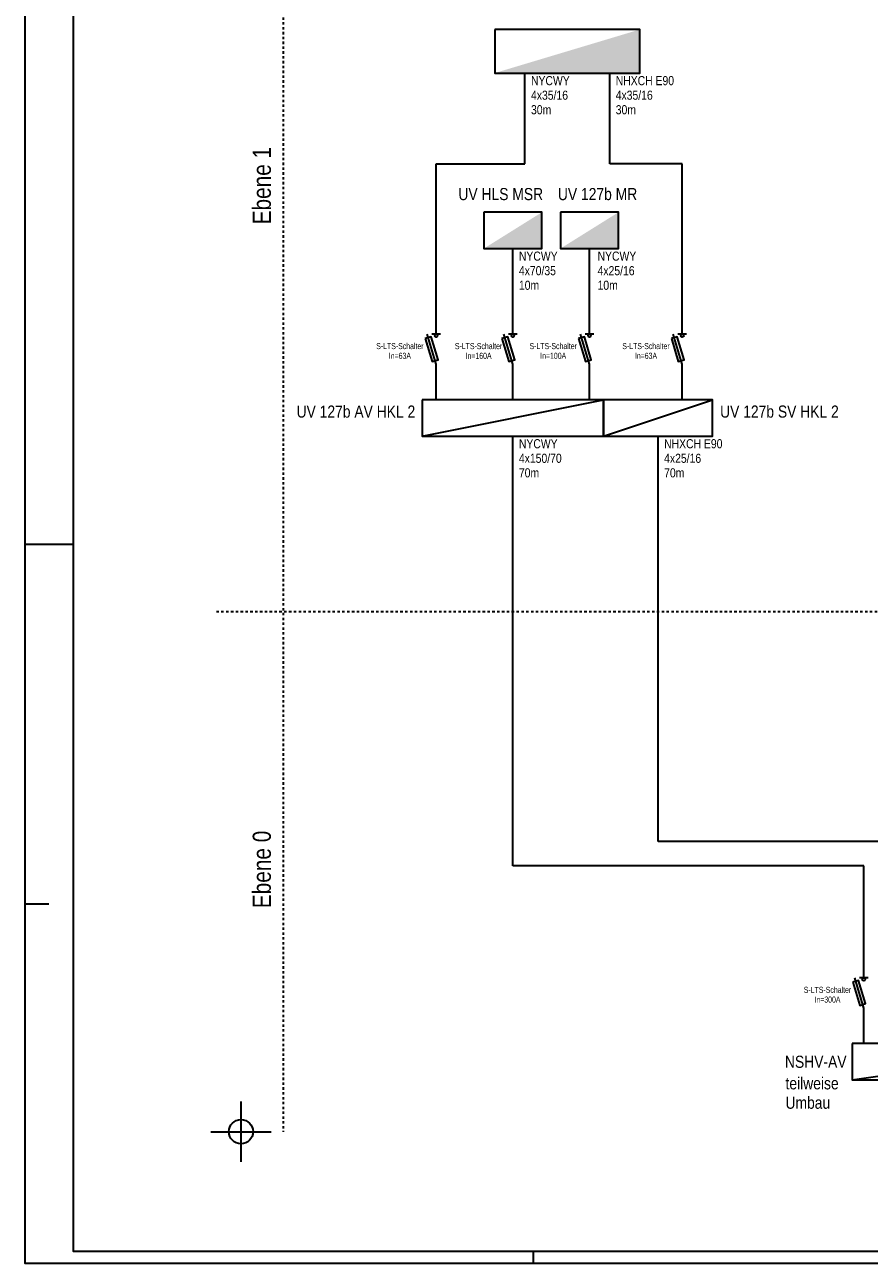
# Model space of a CAD drawing. Header units: millimetres. Extents: x -2000 to 116900, y -500 to 83600.
# Tile 1 of 7: x -2000 to 32893, y -500 to 50662. Entities that reach past the tile are written whole.
import ezdxf
from ezdxf.enums import TextEntityAlignment as Align

# ---------------------------------------------------------------- set-up
doc = ezdxf.new("R2010")
doc.units = ezdxf.units.MM
doc.linetypes.add('DDS_LT3', pattern=[200, 100, -100])
for name, color, linetype in [('ITB_ELT_TXT_Kennzeichnung', 7, 'Continuous'), ('ITB_XXX_Layout Legenden', 7, 'Continuous'), ('ITB_XXX_Layout Rahmen', 18, 'Continuous'), ('ITB_XXX_Schemata Bereiche', 7, 'Continuous'), ('ITB_XXX_Schemata Linien', 7, 'Continuous'), ('ITB_XXX_Schemata Symbole', 7, 'Continuous'), ('ITB_XXX_TXT_Schemata', 7, 'Continuous')]:
    doc.layers.add(name, color=color, linetype=linetype)
doc.layers.add('ITB_XXX_Einfuegepunkt', color=18, linetype='Continuous', plot=False)
doc.styles.add('Arial Narrow', font='txt', dxfattribs={"height": 0.2})

# ---------------------------------------------------------------- blocks, each defined once
blk = doc.blocks.new('Allgemeines Symbol -Diverse--ID-60-8-1482-5770')
at = {"layer": 'ITB_XXX_Einfuegepunkt', "color": 7, "lineweight": 30}
for p, q in [((0, 1250), (0, -1250)), ((-1250, 0), (1250, 0))]:
    blk.add_line(p, q, dxfattribs=at)
blk.add_circle((0, 0), 500, dxfattribs=at)
blk = doc.blocks.new('Schemasymbol-ID-60-8-1482-5787')
at = {"layer": 'ITB_XXX_Schemata Symbole', "color": 1, "lineweight": 30}
for points in [[(0, 1500), (0, 0), (10500, 0), (10500, 1500), (0, 1500)], [(0, 0), (10500, 1500)]]:
    blk.add_lwpolyline(points, dxfattribs=at)
blk = doc.blocks.new('Text-Text- teilweise--Umbau-ID-60-8-1482-6031')
at = {"layer": 'ITB_XXX_TXT_Schemata', "color": 7, "lineweight": 5, "style": 'Arial Narrow'}
for s, width, p, p2 in [('teilweise', 0.999661, (0, 0), (2196, 0)), ('Umbau', 0.999368, (0, -802), (1846, -802))]:
    blk.add_text(s, height=500, dxfattribs=dict(at, width=width)).set_placement(p, p2, align=Align.FIT)
blk = doc.blocks.new('Text-Text- Ebene 0-ID-60-8-1482-6483')
at = {"layer": 'ITB_ELT_TXT_Kennzeichnung', "color": 7, "lineweight": 5, "style": 'Arial Narrow', "width": 0.999486}
blk.add_text('Ebene 0', height=750, rotation=90, dxfattribs=at).set_placement((0, 0), (0, 3201), align=Align.FIT)
blk = doc.blocks.new('Text-Text- Ebene 1-ID-60-8-1482-6492')
at = {"layer": 'ITB_ELT_TXT_Kennzeichnung', "color": 7, "lineweight": 5, "style": 'Arial Narrow', "width": 0.999486}
blk.add_text('Ebene 1', height=750, rotation=90, dxfattribs=at).set_placement((0, 0), (0, 3201), align=Align.FIT)
blk = doc.blocks.new('Schemasymbol-ID-60-8-1482-5905')
at = {"layer": 'ITB_XXX_Schemata Symbole', "color": 7, "lineweight": 30}
for points in [[(0, 1875), (0, 2500)], [(0, 0), (0, 625), (-375, 1875)], [(177, 1875), (-177, 1875)]]:
    blk.add_lwpolyline(points, dxfattribs=at)
blk.add_circle((0, 1812), 62.5, dxfattribs=at)
blk = doc.blocks.new('Rechteck-ID-60-8-1482-5927')
at = {"layer": 'ITB_XXX_Layout Legenden', "color": 7, "lineweight": 30}
blk.add_lwpolyline([(-263, 443), (24, -515), (263, -443), (-24, 515), (-263, 443)], dxfattribs=at)
blk = doc.blocks.new('Schemasymbol-ID-60-8-1482-5840')
at = {"layer": 'ITB_XXX_Schemata Symbole', "color": 1, "lineweight": 30}
for points in [[(0, 1500), (0, 0), (4500, 0), (4500, 1500), (0, 1500)], [(0, 0), (4500, 1500)]]:
    blk.add_lwpolyline(points, dxfattribs=at)
blk = doc.blocks.new('Schemasymbol-ID-60-8-1482-6309')
at = {"layer": 'ITB_XXX_Schemata Symbole', "color": 1, "lineweight": 30}
for points in [[(0, 1500), (0, 0), (7500, 0), (7500, 1500), (0, 1500)], [(0, 0), (7500, 1500)]]:
    blk.add_lwpolyline(points, dxfattribs=at)
blk = doc.blocks.new('Schemasymbol-ID-60-8-1482-6352')
at = {"layer": 'ITB_XXX_Schemata Symbole', "color": 7, "lineweight": 30}
for points in [[(0, 1875), (0, 2500)], [(0, 0), (0, 625), (-375, 1875)], [(177, 1875), (-177, 1875)]]:
    blk.add_lwpolyline(points, dxfattribs=at)
blk.add_circle((0, 1812), 62.5, dxfattribs=at)
blk = doc.blocks.new('Rechteck-ID-60-8-1482-6373')
at = {"layer": 'ITB_XXX_Layout Legenden', "color": 7, "lineweight": 30}
blk.add_lwpolyline([(-263, 443), (24, -515), (263, -443), (-24, 515), (-263, 443)], dxfattribs=at)
blk = doc.blocks.new('Schemasymbol-ID-60-8-1482-6377')
at = {"layer": 'ITB_XXX_Schemata Symbole', "color": 7, "lineweight": 30}
for points in [[(0, 1875), (0, 2500)], [(0, 0), (0, 625), (-375, 1875)], [(177, 1875), (-177, 1875)]]:
    blk.add_lwpolyline(points, dxfattribs=at)
blk.add_circle((0, 1812), 62.5, dxfattribs=at)
blk = doc.blocks.new('Rechteck-ID-60-8-1482-6398')
at = {"layer": 'ITB_XXX_Layout Legenden', "color": 7, "lineweight": 30}
blk.add_lwpolyline([(-263, 443), (24, -515), (263, -443), (-24, 515), (-263, 443)], dxfattribs=at)
blk = doc.blocks.new('Schemasymbol-ID-60-8-1482-6402')
at = {"layer": 'ITB_XXX_Schemata Symbole', "color": 7, "lineweight": 30}
for points in [[(0, 1875), (0, 2500)], [(0, 0), (0, 625), (-375, 1875)], [(177, 1875), (-177, 1875)]]:
    blk.add_lwpolyline(points, dxfattribs=at)
blk.add_circle((0, 1812), 62.5, dxfattribs=at)
blk = doc.blocks.new('Rechteck-ID-60-8-1482-6423')
at = {"layer": 'ITB_XXX_Layout Legenden', "color": 7, "lineweight": 30}
blk.add_lwpolyline([(-263, 443), (24, -515), (263, -443), (-24, 515), (-263, 443)], dxfattribs=at)
blk = doc.blocks.new('Schemasymbol-ID-60-8-1482-6454')
at = {"layer": 'ITB_XXX_Schemata Symbole', "color": 7, "lineweight": 30}
for points in [[(0, 1875), (0, 2500)], [(0, 0), (0, 625), (-375, 1875)], [(177, 1875), (-177, 1875)]]:
    blk.add_lwpolyline(points, dxfattribs=at)
blk.add_circle((0, 1812), 62.5, dxfattribs=at)
blk = doc.blocks.new('Rechteck-ID-60-8-1482-6522')
at = {"layer": 'ITB_XXX_Layout Legenden', "color": 7, "lineweight": 30}
blk.add_lwpolyline([(-263, 443), (24, -515), (263, -443), (-24, 515), (-263, 443)], dxfattribs=at)
blk = doc.blocks.new('Schemasymbol-ID-60-8-1482-7095')
at = {"layer": 'ITB_XXX_Schemata Symbole', "lineweight": 30}
blk.add_hatch(color=1, dxfattribs=at).paths.add_polyline_path([(0, 0), (2400, 0), (2400, 1500)])
at = {"layer": 'ITB_XXX_Schemata Symbole', "color": 1, "lineweight": 30}
blk.add_lwpolyline([(0, 1500), (0, 0), (2400, 0), (2400, 1500), (0, 1500)], dxfattribs=at)
blk = doc.blocks.new('Schemasymbol-ID-60-8-1482-7121')
at = {"layer": 'ITB_XXX_Schemata Symbole', "lineweight": 30}
blk.add_hatch(color=1, dxfattribs=at).paths.add_polyline_path([(0, 0), (2400, 0), (2400, 1500)])
at = {"layer": 'ITB_XXX_Schemata Symbole', "color": 1, "lineweight": 30}
blk.add_lwpolyline([(0, 1500), (0, 0), (2400, 0), (2400, 1500), (0, 1500)], dxfattribs=at)
blk = doc.blocks.new('Schemasymbol-ID-60-8-1482-7189')
at = {"layer": 'ITB_XXX_Schemata Symbole', "lineweight": 30}
blk.add_hatch(color=1, dxfattribs=at).paths.add_polyline_path([(0, 0), (6000, 0), (6000, 1800)])
at = {"layer": 'ITB_XXX_Schemata Symbole', "color": 1, "lineweight": 30}
blk.add_lwpolyline([(0, 1800), (0, 0), (6000, 0), (6000, 1800), (0, 1800)], dxfattribs=at)
blk = doc.blocks.new('Text-Text- NHXCH E90--4x25-16--70m-ID-60-8-1482-7343')
at = {"layer": 'ITB_ELT_TXT_Kennzeichnung', "color": 7, "lineweight": 5, "style": 'Arial Narrow'}
for s, width, p, p2 in [('NHXCH E90', 0.999886, (0, 0), (2410, 0)), ('4x25/16', 0.999265, (0, -601), (1529, -601)), ('70m', 0.99923, (0, -1202), (836, -1202))]:
    blk.add_text(s, height=375, dxfattribs=dict(at, width=width)).set_placement(p, p2, align=Align.FIT)
blk = doc.blocks.new('Text-Text- NYCWY--4x150-70--70m-ID-60-8-1482-7358')
at = {"layer": 'ITB_ELT_TXT_Kennzeichnung', "color": 7, "lineweight": 5, "style": 'Arial Narrow'}
for s, width, p, p2 in [('NYCWY', 1.000084, (0, 0), (1598, 0)), ('4x150/70', 0.999252, (0, -601), (1768, -601)), ('70m', 0.99923, (0, -1202), (836, -1202))]:
    blk.add_text(s, height=375, dxfattribs=dict(at, width=width)).set_placement(p, p2, align=Align.FIT)
blk = doc.blocks.new('Text-Text- NYCWY--4x25-16--10m-ID-60-8-1482-7369')
at = {"layer": 'ITB_ELT_TXT_Kennzeichnung', "color": 7, "lineweight": 5, "style": 'Arial Narrow'}
for s, width, p, p2 in [('NYCWY', 1.000084, (0, 0), (1598, 0)), ('4x25/16', 0.999265, (0, -601), (1529, -601)), ('10m', 0.99923, (0, -1202), (836, -1202))]:
    blk.add_text(s, height=375, dxfattribs=dict(at, width=width)).set_placement(p, p2, align=Align.FIT)
blk = doc.blocks.new('Text-Text- NYCWY--4x70-35--10m-ID-60-8-1482-7381')
at = {"layer": 'ITB_ELT_TXT_Kennzeichnung', "color": 7, "lineweight": 5, "style": 'Arial Narrow'}
for s, width, p, p2 in [('NYCWY', 1.000084, (0, 0), (1598, 0)), ('4x70/35', 0.999265, (0, -601), (1529, -601)), ('10m', 0.99923, (0, -1202), (836, -1202))]:
    blk.add_text(s, height=375, dxfattribs=dict(at, width=width)).set_placement(p, p2, align=Align.FIT)
blk = doc.blocks.new('Text-Text- NYCWY--4x35-16--30m-ID-60-8-1482-7392')
at = {"layer": 'ITB_ELT_TXT_Kennzeichnung', "color": 7, "lineweight": 5, "style": 'Arial Narrow'}
for s, width, p, p2 in [('NYCWY', 1.000084, (0, 0), (1598, 0)), ('4x35/16', 0.999265, (0, -601), (1529, -601)), ('30m', 0.99923, (0, -1202), (836, -1202))]:
    blk.add_text(s, height=375, dxfattribs=dict(at, width=width)).set_placement(p, p2, align=Align.FIT)
blk = doc.blocks.new('Text-Text- NHXCH E90--4x35-16--30m-ID-60-8-1482-7403')
at = {"layer": 'ITB_ELT_TXT_Kennzeichnung', "color": 7, "lineweight": 5, "style": 'Arial Narrow'}
for s, width, p, p2 in [('NHXCH E90', 0.999886, (0, 0), (2410, 0)), ('4x35/16', 0.999265, (0, -601), (1529, -601)), ('30m', 0.99923, (0, -1202), (836, -1202))]:
    blk.add_text(s, height=375, dxfattribs=dict(at, width=width)).set_placement(p, p2, align=Align.FIT)
blk = doc.blocks.new('Label-ID-60-8-1482-5789')
at = {"layer": 'ITB_XXX_TXT_Schemata', "color": 7, "lineweight": 5, "style": 'Arial Narrow', "width": 1.000124}
blk.add_text('NSHV-AV', height=500, dxfattribs=at).set_placement((23977, 2140), (26523, 2140), align=Align.FIT)
blk = doc.blocks.new('Label-ID-60-8-1482-5921')
at = {"layer": 'ITB_XXX_TXT_Schemata', "color": 7, "lineweight": 5, "style": 'Arial Narrow'}
for s, width, p, p2 in [('S-LTS-Schalter', 0.999785, (22006, 4235), (23964, 4235)), ('In=300A', 0.999497, (22447, 3834), (23522, 3834))]:
    blk.add_text(s, height=250, dxfattribs=dict(at, width=width)).set_placement(p, p2, align=Align.FIT)
blk = doc.blocks.new('Label-ID-60-8-1482-5864')
at = {"layer": 'ITB_XXX_TXT_Schemata', "color": 7, "lineweight": 5, "style": 'Arial Narrow', "width": 0.999844}
blk.add_text('UV 127b SV HKL 2', height=500, dxfattribs=at).set_placement((12533, 28735), (17436, 28735), align=Align.FIT)
blk = doc.blocks.new('Label-ID-60-8-1482-6311')
at = {"layer": 'ITB_XXX_TXT_Schemata', "color": 7, "lineweight": 5, "style": 'Arial Narrow', "width": 0.999844}
blk.add_text('UV 127b AV HKL 2', height=500, dxfattribs=at).set_placement((5033, 28735), (9936, 28735), align=Align.FIT)
blk = doc.blocks.new('Label-ID-60-8-1482-6362')
at = {"layer": 'ITB_XXX_TXT_Schemata', "color": 7, "lineweight": 5, "style": 'Arial Narrow'}
for s, width, p, p2 in [('S-LTS-Schalter', 0.999785, (4339, 30830), (6297, 30830)), ('In=63A', 0.999554, (4860, 30429), (5776, 30429))]:
    blk.add_text(s, height=250, dxfattribs=dict(at, width=width)).set_placement(p, p2, align=Align.FIT)
blk = doc.blocks.new('Label-ID-60-8-1482-6387')
at = {"layer": 'ITB_XXX_TXT_Schemata', "color": 7, "lineweight": 5, "style": 'Arial Narrow'}
for s, width, p, p2 in [('S-LTS-Schalter', 0.999785, (7589, 30913), (9547, 30913)), ('In=160A', 0.999497, (8031, 30512), (9106, 30512))]:
    blk.add_text(s, height=250, dxfattribs=dict(at, width=width)).set_placement(p, p2, align=Align.FIT)
blk = doc.blocks.new('Label-ID-60-8-1482-6412')
at = {"layer": 'ITB_XXX_TXT_Schemata', "color": 7, "lineweight": 5, "style": 'Arial Narrow'}
for s, width, p, p2 in [('S-LTS-Schalter', 0.999785, (10673, 30830), (12630, 30830)), ('In=100A', 0.999497, (11114, 30429), (12189, 30429))]:
    blk.add_text(s, height=250, dxfattribs=dict(at, width=width)).set_placement(p, p2, align=Align.FIT)
blk = doc.blocks.new('Label-ID-60-8-1482-6511')
at = {"layer": 'ITB_XXX_TXT_Schemata', "color": 7, "lineweight": 5, "style": 'Arial Narrow'}
for s, width, p, p2 in [('S-LTS-Schalter', 0.999785, (14506, 30830), (16464, 30830)), ('In=63A', 0.999554, (15027, 30429), (15943, 30429))]:
    blk.add_text(s, height=250, dxfattribs=dict(at, width=width)).set_placement(p, p2, align=Align.FIT)
blk = doc.blocks.new('Label-ID-60-8-1482-7097')
at = {"layer": 'ITB_XXX_TXT_Schemata', "color": 7, "lineweight": 5, "style": 'Arial Narrow', "width": 0.999954}
blk.add_text('UV HLS MSR', height=500, dxfattribs=at).set_placement((8285, 36485), (11785, 36485), align=Align.FIT)
blk = doc.blocks.new('Label-ID-60-8-1482-7123')
at = {"layer": 'ITB_XXX_TXT_Schemata', "color": 7, "lineweight": 5, "style": 'Arial Narrow', "width": 0.999655}
blk.add_text('UV 127b MR', height=500, dxfattribs=at).set_placement((11562, 36485), (14841, 36485), align=Align.FIT)
blk = doc.blocks.new('Blätter-ID-60-1472-1482-1491')
at = {"layer": 'ITB_XXX_Layout Rahmen', "color": 7, "lineweight": 30}
for p, q in [((-2000, 29200), (0, 29200)), ((-2000, 14350), (-1000, 14350)), ((19000, 0), (19000, -500))]:
    blk.add_line(p, q, dxfattribs=at)
for points in [[(-2000, 83600), (-2000, -500), (116900, -500), (116900, 83600), (-2000, 83600)], [(0, 83100), (0, 0), (116400, 0), (116400, 83100), (0, 83100)]]:
    blk.add_lwpolyline(points, dxfattribs=at)

msp = doc.modelspace()

# ---------------------------------------------------------------- linework, layer by layer
at = {"layer": 'ITB_XXX_Schemata Bereiche', "color": 7, "linetype": 'DDS_LT3', "lineweight": 30}
for points in [[(8683, 78167), (8683, 4933)], [(5918, 26417), (92803, 26417)]]:
    msp.add_lwpolyline(points, dxfattribs=at)
at = {"layer": 'ITB_XXX_Schemata Linien', "color": 7, "lineweight": 30}
for p, q in [((18668, 44917), (18668, 48667)), ((15001, 38512), (15001, 44917)), ((15001, 44917), (18668, 44917)), ((18168, 38512), (18168, 41417)), ((21334, 38512), (21334, 41417)), ((15001, 35167), (15001, 36012)), ((18168, 35167), (18168, 36012)), ((21334, 35167), (21334, 36012)), ((18168, 15917), (18168, 33667)), ((32668, 15917), (18168, 15917)), ((32668, 11917), (32668, 15917)), ((32668, 8573), (32668, 9417))]:
    msp.add_line(p, q, dxfattribs=at)
at = {"layer": 'ITB_XXX_Schemata Linien', "color": 1, "lineweight": 30}
for p, q in [((22168, 44917), (22168, 48667)), ((25168, 44917), (22168, 44917)), ((25168, 38512), (25168, 44917)), ((25168, 35167), (25168, 36012)), ((24168, 16917), (24168, 33667)), ((52918, 16917), (24168, 16917))]:
    msp.add_line(p, q, dxfattribs=at)

# ---------------------------------------------------------------- block references
at = {"layer": 'ITB_ELT_TXT_Kennzeichnung', "color": 7, "lineweight": 5}
for name, p in [('Text-Text- NYCWY--4x35-16--30m-ID-60-8-1482-7392', (18918, 48167)), ('Text-Text- NHXCH E90--4x35-16--30m-ID-60-8-1482-7403', (22418, 48167)), ('Text-Text- Ebene 1-ID-60-8-1482-6492', (8168, 42417)), ('Text-Text- NYCWY--4x70-35--10m-ID-60-8-1482-7381', (18418, 40917)), ('Text-Text- NYCWY--4x25-16--10m-ID-60-8-1482-7369', (21668, 40917)), ('Text-Text- NYCWY--4x150-70--70m-ID-60-8-1482-7358', (18418, 33167)), ('Text-Text- NHXCH E90--4x25-16--70m-ID-60-8-1482-7343', (24418, 33167)), ('Text-Text- Ebene 0-ID-60-8-1482-6483', (8168, 14167))]:
    msp.add_blockref(name, p, dxfattribs=at)
at = {"layer": 'ITB_XXX_Einfuegepunkt', "color": 7, "lineweight": 30}
msp.add_blockref('Allgemeines Symbol -Diverse--ID-60-8-1482-5770', (6933, 4933), dxfattribs=at)
at = {"layer": 'ITB_XXX_Layout Legenden', "color": 7, "lineweight": 30}
for name, p in [('Rechteck-ID-60-8-1482-6373', (14814, 37262)), ('Rechteck-ID-60-8-1482-6398', (17980, 37262)), ('Rechteck-ID-60-8-1482-6423', (21147, 37262)), ('Rechteck-ID-60-8-1482-6522', (24980, 37262)), ('Rechteck-ID-60-8-1482-5927', (32480, 10667))]:
    msp.add_blockref(name, p, dxfattribs=at)
at = {"layer": 'ITB_XXX_Layout Rahmen', "color": 7, "lineweight": 30}
msp.add_blockref('Blätter-ID-60-1472-1482-1491', (0, 0), dxfattribs=at)
at = {"layer": 'ITB_XXX_Schemata Symbole', "color": 1, "lineweight": 30}
for name, p in [('Schemasymbol-ID-60-8-1482-7189', (17418, 48667)), ('Schemasymbol-ID-60-8-1482-7095', (16968, 41417)), ('Schemasymbol-ID-60-8-1482-7121', (20134, 41417)), ('Schemasymbol-ID-60-8-1482-6309', (14418, 33667)), ('Schemasymbol-ID-60-8-1482-5840', (21918, 33667)), ('Schemasymbol-ID-60-8-1482-5787', (32183, 7073))]:
    msp.add_blockref(name, p, dxfattribs=at)
at = {"layer": 'ITB_XXX_Schemata Symbole', "color": 7, "lineweight": 30}
for name, p in [('Schemasymbol-ID-60-8-1482-6352', (15001, 36012)), ('Schemasymbol-ID-60-8-1482-6377', (18168, 36012)), ('Schemasymbol-ID-60-8-1482-6402', (21334, 36012)), ('Schemasymbol-ID-60-8-1482-6454', (25168, 36012)), ('Schemasymbol-ID-60-8-1482-5905', (32668, 9417))]:
    msp.add_blockref(name, p, dxfattribs=at)
at = {"layer": 'ITB_XXX_TXT_Schemata', "color": 7, "lineweight": 5}
for name, p in [('Label-ID-60-8-1482-7097', (7633, 6933)), ('Label-ID-60-8-1482-7123', (8466, 6933)), ('Label-ID-60-8-1482-6362', (8183, 6433)), ('Label-ID-60-8-1482-6387', (8183, 6349)), ('Label-ID-60-8-1482-6412', (8183, 6433)), ('Label-ID-60-8-1482-6511', (8183, 6433)), ('Label-ID-60-8-1482-6311', (4198, 5698)), ('Label-ID-60-8-1482-5864', (14198, 5698)), ('Label-ID-60-8-1482-5921', (8183, 6433)), ('Label-ID-60-8-1482-5789', (5433, 5433)), ('Text-Text- teilweise--Umbau-ID-60-8-1482-6031', (29433, 6683))]:
    msp.add_blockref(name, p, dxfattribs=at)

doc.saveas('drawing.dxf')
